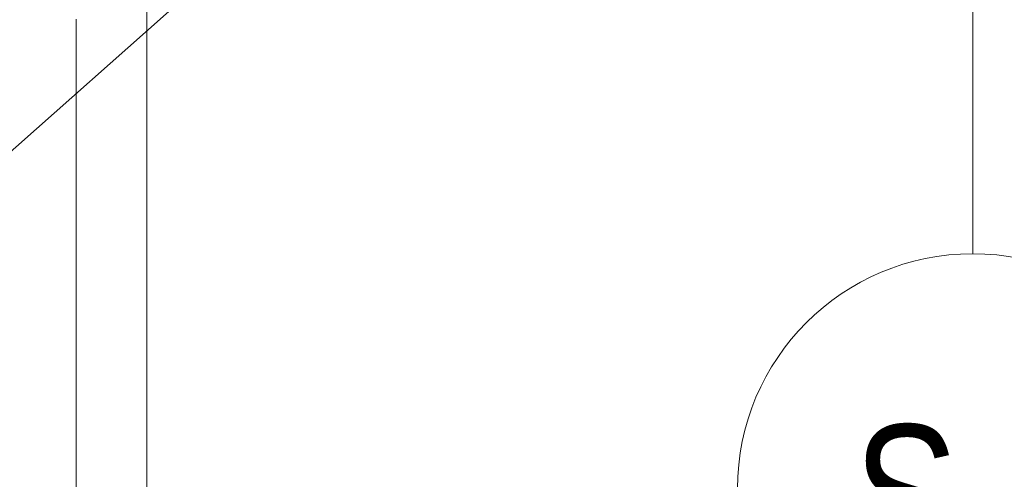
# Model space of a CAD drawing. Header units: millimetres. Extents: x -2033 to 156832, y -23587 to 25008.
# Tile 9 of 71: x 42826 to 44918, y 18228 to 19206. Entities that reach past the tile are written whole.
import ezdxf

# ---------------------------------------------------------------- set-up
doc = ezdxf.new("R2010")
doc.units = ezdxf.units.MM
doc.linetypes.add('Čerchovaná 20mm', pattern=[3000, 2000, -500, 0, -500])
for name, color, linetype, lineweight in [('CA_KOTY', 3, 'Continuous', 9), ('CA_OSY', 5, 'Continuous', 9), ('CA_PODLAHA25', 7, 'Continuous', 13), ('CA_PSVBUB', 3, 'Continuous', 9)]:
    doc.layers.add(name, color=color, linetype=linetype, lineweight=lineweight)
doc.styles.add('Arial_8', font='arial.ttf', dxfattribs={"width": 0.8, "height": 300})

# ---------------------------------------------------------------- blocks, each defined once
blk = doc.blocks.new('HP_Popisek stěny - HP_Popisek stěny-1417901-PŮDORYS _6_160  _ vestvek V1')
at = {"layer": 'CA_PSVBUB'}
blk.add_circle((0, 0), 5, dxfattribs=at)

msp = doc.modelspace()

# ---------------------------------------------------------------- linework, layer by layer
at = {"layer": 'CA_KOTY'}
msp.add_line((42679.6, 18811.9), (43713.4, 19730.9), dxfattribs=at)
at = {"layer": 'CA_OSY', "linetype": 'Čerchovaná 20mm'}
msp.add_line((42945.6, 5206.2), (42945.6, 25008.1), dxfattribs=at)
at = {"layer": 'CA_PODLAHA25'}
msp.add_line((43095.5, 7349.9), (43095.5, 19367.5), dxfattribs=at)
at = {"layer": 'CA_PSVBUB'}
msp.add_line((44851.3, 19408.3), (44851.3, 18707.5), dxfattribs=at)

# ---------------------------------------------------------------- block references
at = {"layer": 'CA_PSVBUB', "xscale": 99.99999999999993, "yscale": 99.99999999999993, "zscale": 99.99999999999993}
msp.add_blockref('HP_Popisek stěny - HP_Popisek stěny-1417901-PŮDORYS _6_160  _ vestvek V1', (44851.3, 18207.5), dxfattribs=at)

# ---------------------------------------------------------------- next in the draw order: texts
at = {"layer": 'CA_PSVBUB', "insert": (44598, 18343.5), "char_height": 300, "width": 622.109, "attachment_point": 1, "style": 'Arial_8', "bg_fill": 3, "box_fill_scale": 1.25, "bg_fill_color": 256, "bg_fill_true_color": 13158600, "bg_fill_transparency": 0}
msp.add_mtext('S.4', dxfattribs=at)

doc.saveas('drawing.dxf')
